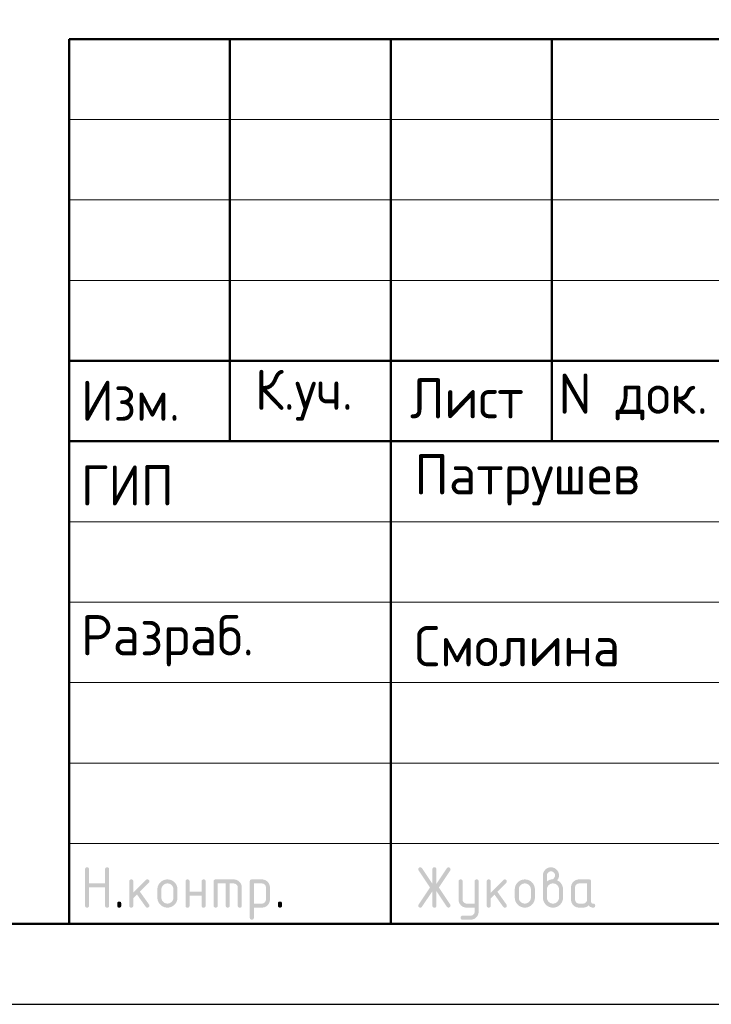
# Model space of a CAD drawing. Header units: millimetres. Extents: x 0 to 21000, y -5 to 14850.
# Tile 2 of 18: x 11346 to 13496, y 0 to 3060. Entities that reach past the tile are written whole.
import ezdxf

# ---------------------------------------------------------------- set-up
doc = ezdxf.new("R2010")
doc.units = ezdxf.units.MM
doc.layers.add('Standard', color=7, linetype='Continuous', lineweight=25)
doc.styles.add('ISOCPEUR', font='txt')

msp = doc.modelspace()

# ---------------------------------------------------------------- hatches: boundary and pattern name
at = {"layer": 'Standard', "linetype": 'Continuous', "lineweight": 25, "transparency": 33554687}
for points in [[(11549.5, 306.9), (11549.5, 419.4), (11549.5, 420.2), (11549.6, 420.9), (11549.7, 421.5), (11549.9, 422.1), (11550.1, 422.7), (11550.4, 423.2), (11550.7, 423.7), (11551.1, 424.1), (11551.5, 424.5), (11552, 424.8), (11552.5, 425.1), (11553.1, 425.3), (11553.6, 425.4), (11554.3, 425.5), (11555, 425.6), (11555.8, 425.6), (11556.6, 425.6), (11557.3, 425.5), (11558, 425.4), (11558.5, 425.3), (11559.1, 425.1), (11559.6, 424.8), (11560.1, 424.5), (11560.5, 424.1), (11560.9, 423.7), (11561.2, 423.2), (11561.5, 422.7), (11561.7, 422.1), (11561.9, 421.5), (11562, 420.9), (11562.1, 420.2), (11562.1, 419.4), (11562.1, 375.7), (11611.9, 375.7), (11611.9, 419.4), (11611.9, 420.2), (11612, 420.9), (11612.1, 421.5), (11612.3, 422.1), (11612.5, 422.7), (11612.8, 423.2), (11613.1, 423.7), (11613.5, 424.1), (11613.9, 424.5), (11614.4, 424.8), (11614.9, 425.1), (11615.4, 425.3), (11616, 425.4), (11616.7, 425.5), (11617.4, 425.6), (11618.2, 425.6), (11619, 425.6), (11619.7, 425.5), (11620.3, 425.4), (11620.9, 425.3), (11621.5, 425.1), (11622, 424.8), (11622.5, 424.5), (11622.9, 424.1), (11623.3, 423.7), (11623.6, 423.2), (11623.9, 422.7), (11624.1, 422.1), (11624.3, 421.5), (11624.3, 420.9), (11624.4, 420.2), (11624.4, 419.4), (11624.4, 306.9), (11624.4, 306.1), (11624.3, 305.4), (11624.3, 304.7), (11624.1, 304.2), (11623.9, 303.6), (11623.6, 303.1), (11623.3, 302.6), (11622.9, 302.2), (11622.5, 301.8), (11622, 301.5), (11621.5, 301.2), (11620.9, 301), (11620.3, 300.8), (11619.7, 300.7), (11619, 300.6), (11618.2, 300.6), (11617.4, 300.6), (11616.7, 300.7), (11616, 300.8), (11615.4, 301), (11614.9, 301.2), (11614.4, 301.5), (11613.9, 301.8), (11613.5, 302.2), (11613.1, 302.6), (11612.8, 303.1), (11612.5, 303.6), (11612.3, 304.2), (11612.1, 304.7), (11612, 305.4), (11611.9, 306.1), (11611.9, 306.9), (11611.9, 363.1), (11562.1, 363.1), (11562.1, 306.9), (11562.1, 306.1), (11562, 305.4), (11561.9, 304.7), (11561.7, 304.2), (11561.5, 303.6), (11561.2, 303.1), (11560.9, 302.6), (11560.5, 302.2), (11560.1, 301.8), (11559.6, 301.5), (11559.1, 301.2), (11558.5, 301), (11558, 300.8), (11557.3, 300.7), (11556.6, 300.6), (11555.8, 300.6), (11555, 300.6), (11554.3, 300.7), (11553.6, 300.8), (11553.1, 301), (11552.5, 301.2), (11552, 301.5), (11551.5, 301.8), (11551.1, 302.2), (11550.7, 302.6), (11550.4, 303.1), (11550.1, 303.6), (11549.9, 304.2), (11549.7, 304.7), (11549.6, 305.4), (11549.5, 306.1)], [(12629.3, 351.8), (12597, 303.4), (12596.5, 302.7), (12596, 302.2), (12595.4, 301.7), (12594.8, 301.3), (12594.1, 301), (12593.3, 300.8), (12592.6, 300.6), (12591.7, 300.6), (12590.9, 300.6), (12590.2, 300.7), (12589.6, 300.8), (12589, 301.1), (12588.4, 301.3), (12587.9, 301.6), (12587.5, 301.9), (12587.1, 302.3), (12586.7, 302.7), (12586.4, 303.2), (12586.1, 303.7), (12585.9, 304.3), (12585.7, 304.9), (12585.6, 305.6), (12585.5, 306.4), (12585.5, 307.2), (12585.5, 308), (12585.8, 308.8), (12586.1, 309.6), (12586.6, 310.4), (12621.7, 363.1), (12586.6, 415.8), (12586.1, 416.6), (12585.8, 417.4), (12585.5, 418.3), (12585.5, 419.1), (12585.5, 419.9), (12585.6, 420.6), (12585.7, 421.4), (12585.9, 422), (12586.1, 422.6), (12586.4, 423.1), (12586.7, 423.6), (12587.1, 424), (12587.5, 424.4), (12588, 424.7), (12588.5, 425), (12589, 425.2), (12589.6, 425.4), (12590.3, 425.5), (12591, 425.6), (12591.8, 425.6), (12592.6, 425.6), (12593.3, 425.5), (12594.1, 425.3), (12594.7, 424.9), (12595.4, 424.6), (12596, 424), (12596.5, 423.5), (12597, 422.8), (12629.3, 374.5), (12629.3, 419.4), (12629.3, 420.2), (12629.4, 420.9), (12629.5, 421.5), (12629.7, 422.1), (12629.9, 422.7), (12630.2, 423.2), (12630.4, 423.7), (12630.8, 424.1), (12631.2, 424.5), (12631.7, 424.8), (12632.2, 425.1), (12632.8, 425.3), (12633.4, 425.4), (12634.1, 425.5), (12634.7, 425.6), (12635.5, 425.6), (12636.3, 425.6), (12637, 425.5), (12637.7, 425.4), (12638.3, 425.3), (12638.9, 425.1), (12639.3, 424.8), (12639.8, 424.5), (12640.2, 424.1), (12640.6, 423.7), (12640.9, 423.2), (12641.2, 422.7), (12641.4, 422.1), (12641.6, 421.5), (12641.7, 420.9), (12641.8, 420.2), (12641.8, 419.4), (12641.8, 374.5), (12674.1, 422.8), (12674.5, 423.5), (12675.1, 424), (12675.7, 424.6), (12676.3, 424.9), (12677, 425.3), (12677.8, 425.5), (12678.5, 425.6), (12679.4, 425.6), (12680, 425.6), (12680.6, 425.5), (12681.2, 425.4), (12681.7, 425.2), (12682.3, 424.9), (12682.8, 424.6), (12683.3, 424.2), (12683.7, 423.7), (12684.2, 423.3), (12684.5, 422.8), (12684.9, 422.3), (12685.1, 421.7), (12685.3, 421.1), (12685.4, 420.5), (12685.5, 419.9), (12685.5, 419.3), (12685.5, 418.4), (12685.3, 417.5), (12685, 416.6), (12684.5, 415.8), (12649.4, 363.1), (12684.5, 310.4), (12685, 309.6), (12685.3, 308.7), (12685.5, 307.9), (12685.5, 307), (12685.5, 306.3), (12685.4, 305.7), (12685.3, 305.2), (12685.1, 304.6), (12684.9, 304), (12684.5, 303.5), (12684.2, 303), (12683.8, 302.5), (12683.3, 302.1), (12682.8, 301.7), (12682.4, 301.4), (12681.8, 301.1), (12681.3, 300.9), (12680.7, 300.8), (12680.1, 300.6), (12679.5, 300.6), (12678.6, 300.6), (12677.8, 300.8), (12677, 301), (12676.3, 301.3), (12675.6, 301.7), (12675.1, 302.2), (12674.5, 302.7), (12674.1, 303.4), (12641.8, 351.8), (12641.8, 306.9), (12641.8, 306.1), (12641.7, 305.4), (12641.6, 304.7), (12641.4, 304.2), (12641.2, 303.6), (12640.9, 303.1), (12640.6, 302.6), (12640.2, 302.2), (12639.8, 301.8), (12639.3, 301.5), (12638.9, 301.2), (12638.3, 301), (12637.7, 300.8), (12637, 300.7), (12636.3, 300.6), (12635.5, 300.6), (12634.7, 300.6), (12634.1, 300.7), (12633.4, 300.8), (12632.8, 301), (12632.2, 301.2), (12631.7, 301.5), (12631.2, 301.8), (12630.8, 302.2), (12630.4, 302.6), (12630.2, 303.1), (12629.9, 303.6), (12629.7, 304.2), (12629.5, 304.7), (12629.4, 305.4), (12629.3, 306.1), (12629.3, 306.9)], [(11699.5, 347), (11738.8, 386.3), (11739.2, 386.7), (11739.7, 387.1), (11740.2, 387.4), (11740.8, 387.6), (11741.3, 387.9), (11741.9, 388), (11742.5, 388.1), (11743.2, 388.1), (11744, 388.1), (11744.7, 388), (11745.4, 387.9), (11745.9, 387.7), (11746.5, 387.5), (11747, 387.2), (11747.5, 386.9), (11747.9, 386.5), (11748.3, 386.1), (11748.6, 385.6), (11748.9, 385.1), (11749.1, 384.6), (11749.3, 384), (11749.4, 383.3), (11749.5, 382.6), (11749.5, 381.8), (11749.5, 381.2), (11749.3, 380.6), (11749.2, 380.1), (11749, 379.5), (11748.7, 379), (11748.4, 378.5), (11748, 378), (11747.6, 377.5), (11720.1, 350), (11748.2, 310.5), (11748.8, 309.6), (11749.1, 308.7), (11749.5, 307.8), (11749.5, 306.8), (11749.5, 306), (11749.4, 305.4), (11749.3, 304.7), (11749.1, 304.1), (11748.9, 303.5), (11748.6, 303), (11748.3, 302.6), (11747.9, 302.2), (11747.5, 301.8), (11747, 301.5), (11746.5, 301.2), (11745.9, 301), (11745.4, 300.8), (11744.7, 300.7), (11744, 300.6), (11743.2, 300.6), (11742.4, 300.6), (11741.6, 300.8), (11740.9, 301), (11740.2, 301.3), (11739.6, 301.6), (11739, 302.1), (11738.5, 302.6), (11738, 303.3), (11711.1, 341.1), (11699.5, 329.4), (11699.5, 306.9), (11699.5, 306.1), (11699.4, 305.4), (11699.3, 304.7), (11699.1, 304.2), (11698.9, 303.6), (11698.6, 303.1), (11698.3, 302.6), (11697.9, 302.2), (11697.5, 301.8), (11697, 301.5), (11696.5, 301.2), (11696, 301), (11695.4, 300.8), (11694.7, 300.7), (11694, 300.6), (11693.2, 300.6), (11692.4, 300.6), (11691.7, 300.7), (11691.1, 300.8), (11690.5, 301), (11689.9, 301.2), (11689.4, 301.5), (11688.9, 301.8), (11688.5, 302.2), (11688.1, 302.6), (11687.8, 303.1), (11687.5, 303.6), (11687.3, 304.2), (11687.1, 304.7), (11687, 305.4), (11687, 306.1), (11687, 306.9), (11687, 381.8), (11687, 382.6), (11687, 383.3), (11687.1, 384), (11687.3, 384.6), (11687.5, 385.1), (11687.8, 385.6), (11688.1, 386.1), (11688.5, 386.5), (11688.9, 386.9), (11689.4, 387.2), (11689.9, 387.5), (11690.5, 387.7), (11691.1, 387.9), (11691.7, 388), (11692.4, 388.1), (11693.2, 388.1), (11694, 388.1), (11694.7, 388), (11695.4, 387.9), (11696, 387.7), (11696.5, 387.5), (11697, 387.2), (11697.5, 386.9), (11697.9, 386.5), (11698.3, 386.1), (11698.6, 385.6), (11698.9, 385.1), (11699.1, 384.6), (11699.3, 384), (11699.4, 383.3), (11699.5, 382.6), (11699.5, 381.8)], [(11874.3, 338.1), (11874.3, 306.9), (11874.3, 306.1), (11874.2, 305.4), (11874.1, 304.7), (11873.9, 304.2), (11873.7, 303.6), (11873.5, 303.1), (11873.2, 302.6), (11872.8, 302.2), (11872.4, 301.8), (11871.9, 301.5), (11871.4, 301.2), (11870.8, 301), (11870.2, 300.8), (11869.5, 300.7), (11868.9, 300.6), (11868.1, 300.6), (11867.3, 300.6), (11866.6, 300.7), (11865.9, 300.8), (11865.3, 301), (11864.7, 301.2), (11864.3, 301.5), (11863.8, 301.8), (11863.4, 302.2), (11863, 302.6), (11862.7, 303.1), (11862.4, 303.6), (11862.2, 304.2), (11862, 304.7), (11861.9, 305.4), (11861.8, 306.1), (11861.8, 306.9), (11861.8, 381.8), (11861.8, 382.6), (11861.9, 383.3), (11862, 384), (11862.2, 384.6), (11862.4, 385.1), (11862.7, 385.6), (11863, 386.1), (11863.4, 386.5), (11863.8, 386.9), (11864.3, 387.2), (11864.7, 387.5), (11865.3, 387.7), (11865.9, 387.9), (11866.6, 388), (11867.3, 388.1), (11868.1, 388.1), (11868.9, 388.1), (11869.5, 388), (11870.2, 387.9), (11870.8, 387.7), (11871.4, 387.5), (11871.9, 387.2), (11872.4, 386.9), (11872.8, 386.5), (11873.2, 386.1), (11873.5, 385.6), (11873.7, 385.2), (11873.9, 384.6), (11874.1, 384), (11874.2, 383.3), (11874.3, 382.6), (11874.3, 381.8), (11874.3, 350.6), (11911.7, 350.6), (11911.7, 381.8), (11911.7, 382.6), (11911.8, 383.3), (11911.9, 384), (11912.1, 384.6), (11912.3, 385.2), (11912.6, 385.6), (11912.8, 386.1), (11913.2, 386.5), (11913.6, 386.9), (11914.1, 387.2), (11914.6, 387.5), (11915.2, 387.7), (11915.8, 387.9), (11916.5, 388), (11917.1, 388.1), (11917.9, 388.1), (11918.7, 388.1), (11919.4, 388), (11920.1, 387.9), (11920.7, 387.7), (11921.3, 387.5), (11921.7, 387.2), (11922.2, 386.9), (11922.6, 386.5), (11923, 386.1), (11923.3, 385.6), (11923.6, 385.1), (11923.8, 384.6), (11924, 384), (11924.1, 383.3), (11924.2, 382.6), (11924.2, 381.8), (11924.2, 306.9), (11924.2, 306.1), (11924.1, 305.4), (11924, 304.7), (11923.8, 304.2), (11923.6, 303.6), (11923.3, 303.1), (11923, 302.6), (11922.6, 302.2), (11922.2, 301.8), (11921.7, 301.5), (11921.3, 301.2), (11920.7, 301), (11920.1, 300.8), (11919.4, 300.7), (11918.7, 300.6), (11917.9, 300.6), (11917.1, 300.6), (11916.5, 300.7), (11915.8, 300.8), (11915.2, 301), (11914.6, 301.2), (11914.1, 301.5), (11913.6, 301.8), (11913.2, 302.2), (11912.8, 302.6), (11912.6, 303.1), (11912.3, 303.6), (11912.1, 304.2), (11911.9, 304.7), (11911.8, 305.4), (11911.7, 306.1), (11911.7, 306.9), (11911.7, 338.1)], [(11955.5, 388.1), (12011.7, 388.1), (12013, 388.1), (12014.2, 388), (12015.5, 387.8), (12016.7, 387.6), (12017.9, 387.4), (12019.1, 387.1), (12020.2, 386.7), (12021.3, 386.3), (12022.4, 385.8), (12023.5, 385.2), (12024.5, 384.7), (12025.5, 384), (12026.6, 383.3), (12027.5, 382.5), (12028.5, 381.7), (12029.4, 380.8), (12030.3, 379.9), (12031.1, 378.9), (12031.9, 378), (12032.6, 376.9), (12033.3, 375.9), (12033.8, 374.9), (12034.4, 373.8), (12034.8, 372.7), (12035.3, 371.6), (12035.6, 370.5), (12036, 369.3), (12036.2, 368.1), (12036.4, 366.9), (12036.6, 365.6), (12036.7, 364.4), (12036.7, 363.1), (12036.7, 306.9), (12036.7, 306.1), (12036.6, 305.4), (12036.5, 304.7), (12036.3, 304.2), (12036.1, 303.6), (12035.8, 303.1), (12035.5, 302.6), (12035.1, 302.2), (12034.7, 301.8), (12034.2, 301.5), (12033.7, 301.2), (12033.1, 301), (12032.6, 300.8), (12031.9, 300.7), (12031.2, 300.6), (12030.4, 300.6), (12029.6, 300.6), (12028.9, 300.7), (12028.3, 300.8), (12027.7, 301), (12027.1, 301.2), (12026.6, 301.5), (12026.1, 301.8), (12025.7, 302.2), (12025.3, 302.6), (12025, 303.1), (12024.7, 303.6), (12024.5, 304.2), (12024.3, 304.7), (12024.2, 305.4), (12024.1, 306.1), (12024.1, 306.9), (12024.1, 363.1), (12024.1, 364.4), (12023.9, 365.6), (12023.7, 366.8), (12023.2, 367.9), (12022.8, 369), (12022.1, 370.1), (12021.5, 371.1), (12020.6, 372), (12019.7, 372.9), (12018.7, 373.5), (12017.7, 374.2), (12016.5, 374.7), (12015.4, 375.1), (12014.2, 375.3), (12013, 375.5), (12011.7, 375.5), (11999.2, 375.5), (11999.2, 306.9), (11999.2, 306.1), (11999.1, 305.4), (11999, 304.7), (11998.8, 304.2), (11998.6, 303.6), (11998.3, 303.1), (11998, 302.6), (11997.7, 302.2), (11997.3, 301.8), (11996.8, 301.5), (11996.3, 301.2), (11995.7, 301), (11995.1, 300.8), (11994.4, 300.7), (11993.7, 300.6), (11993, 300.6), (11992.2, 300.6), (11991.5, 300.7), (11990.8, 300.8), (11990.2, 301), (11989.6, 301.2), (11989.1, 301.5), (11988.7, 301.8), (11988.3, 302.2), (11987.9, 302.6), (11987.6, 303.1), (11987.3, 303.6), (11987.1, 304.2), (11986.9, 304.7), (11986.8, 305.4), (11986.7, 306.1), (11986.7, 306.9), (11986.7, 375.5), (11961.8, 375.5), (11961.8, 306.9), (11961.8, 306.1), (11961.7, 305.4), (11961.6, 304.7), (11961.4, 304.2), (11961.2, 303.6), (11960.9, 303.1), (11960.6, 302.6), (11960.2, 302.2), (11959.8, 301.8), (11959.3, 301.5), (11958.8, 301.2), (11958.2, 301), (11957.7, 300.8), (11957, 300.7), (11956.3, 300.6), (11955.5, 300.6), (11954.7, 300.6), (11954, 300.7), (11953.4, 300.8), (11952.8, 301), (11952.2, 301.2), (11951.7, 301.5), (11951.2, 301.8), (11950.8, 302.2), (11950.4, 302.6), (11950.1, 303.1), (11949.8, 303.6), (11949.6, 304.2), (11949.4, 304.7), (11949.3, 305.4), (11949.2, 306.1), (11949.2, 306.9), (11949.2, 381.8), (11949.2, 382.6), (11949.3, 383.3), (11949.4, 384), (11949.6, 384.6), (11949.8, 385.1), (11950.1, 385.6), (11950.4, 386.1), (11950.8, 386.5), (11951.2, 386.9), (11951.7, 387.2), (11952.2, 387.5), (11952.8, 387.7), (11953.3, 387.9), (11954, 388), (11954.7, 388.1)], [(12760.4, 288), (12760.4, 300.6), (12735.5, 300.6), (12734.2, 300.6), (12732.9, 300.8), (12731.7, 300.9), (12730.4, 301.1), (12729.2, 301.3), (12728.1, 301.7), (12726.9, 302), (12725.8, 302.5), (12724.7, 302.9), (12723.7, 303.5), (12722.6, 304.1), (12721.6, 304.7), (12720.6, 305.4), (12719.6, 306.2), (12718.7, 307), (12717.8, 307.9), (12716.9, 308.8), (12716.1, 309.8), (12715.3, 310.8), (12714.6, 311.8), (12713.9, 312.8), (12713.4, 313.8), (12712.8, 314.9), (12712.4, 316), (12711.9, 317.1), (12711.6, 318.3), (12711.2, 319.4), (12711, 320.6), (12710.8, 321.8), (12710.7, 323.1), (12710.6, 324.3), (12710.6, 325.6), (12710.6, 381.8), (12710.6, 382.6), (12710.7, 383.3), (12710.7, 384), (12710.9, 384.6), (12711.1, 385.1), (12711.4, 385.6), (12711.7, 386.1), (12712.1, 386.5), (12712.5, 386.9), (12713, 387.2), (12713.5, 387.5), (12714.1, 387.7), (12714.7, 387.9), (12715.3, 388), (12716, 388.1), (12716.8, 388.1), (12717.6, 388.1), (12718.3, 388), (12719, 387.9), (12719.6, 387.7), (12720.1, 387.5), (12720.6, 387.2), (12721.1, 386.9), (12721.5, 386.5), (12721.9, 386.1), (12722.2, 385.6), (12722.5, 385.2), (12722.7, 384.6), (12722.9, 384), (12723, 383.3), (12723.1, 382.6), (12723.1, 381.8), (12723.1, 325.7), (12723.1, 324.4), (12723.3, 323.2), (12723.5, 322), (12724, 320.9), (12724.5, 319.8), (12725.1, 318.8), (12725.8, 317.8), (12726.8, 316.9), (12727.7, 315.9), (12728.7, 315.2), (12729.7, 314.5), (12730.8, 314.1), (12731.9, 313.6), (12733.1, 313.4), (12734.2, 313.2), (12735.5, 313.2), (12760.4, 313.2), (12760.4, 381.8), (12760.4, 382.6), (12760.5, 383.3), (12760.6, 384), (12760.8, 384.6), (12761, 385.2), (12761.3, 385.6), (12761.6, 386.1), (12762, 386.5), (12762.4, 386.9), (12762.9, 387.2), (12763.4, 387.5), (12763.9, 387.7), (12764.5, 387.9), (12765.2, 388), (12765.9, 388.1), (12766.7, 388.1), (12767.5, 388.1), (12768.1, 388), (12768.8, 387.9), (12769.4, 387.7), (12770, 387.5), (12770.5, 387.2), (12771, 386.9), (12771.4, 386.5), (12771.8, 386.1), (12772.1, 385.6), (12772.4, 385.1), (12772.5, 384.6), (12772.7, 384), (12772.8, 383.3), (12772.9, 382.6), (12772.9, 381.8), (12772.9, 288.2), (12772.9, 286.9), (12772.8, 285.6), (12772.7, 284.4), (12772.5, 283.2), (12772.3, 282), (12771.9, 280.8), (12771.6, 279.6), (12771.2, 278.5), (12770.7, 277.4), (12770.2, 276.4), (12769.6, 275.3), (12768.9, 274.3), (12768.3, 273.3), (12767.5, 272.3), (12766.7, 271.4), (12765.8, 270.5), (12764.9, 269.6), (12764, 268.8), (12763, 268), (12762, 267.3), (12761, 266.6), (12760, 266), (12759, 265.5), (12757.9, 265), (12756.8, 264.6), (12755.6, 264.2), (12754.5, 263.9), (12753.3, 263.6), (12752.1, 263.4), (12750.8, 263.3), (12749.6, 263.2), (12748.3, 263.2), (12723.1, 263.2), (12722.3, 263.2), (12721.6, 263.3), (12720.9, 263.4), (12720.3, 263.6), (12719.8, 263.8), (12719.3, 264.1), (12718.8, 264.4), (12718.4, 264.8), (12718, 265.1), (12717.7, 265.6), (12717.4, 266.1), (12717.2, 266.7), (12717, 267.3), (12716.9, 268), (12716.8, 268.7), (12716.8, 269.5), (12716.8, 270.1), (12716.9, 270.7), (12717.1, 271.2), (12717.3, 271.8), (12717.5, 272.3), (12717.9, 272.8), (12718.2, 273.3), (12718.7, 273.8), (12719.2, 274.3), (12719.7, 274.6), (12720.2, 275), (12720.8, 275.2), (12721.3, 275.5), (12721.9, 275.6), (12722.5, 275.7), (12723.1, 275.7), (12748, 275.7), (12749.3, 275.7), (12750.5, 275.9), (12751.7, 276.1), (12752.8, 276.6), (12753.9, 277), (12754.9, 277.7), (12755.9, 278.3), (12756.8, 279.2), (12757.7, 280.1), (12758.4, 281.1), (12759.1, 282), (12759.5, 283.2), (12760, 284.2), (12760.2, 285.5), (12760.4, 286.7)], [(12810.5, 347), (12849.8, 386.3), (12850.2, 386.7), (12850.7, 387.1), (12851.2, 387.4), (12851.8, 387.6), (12852.4, 387.9), (12853, 388), (12853.6, 388.1), (12854.2, 388.1), (12855, 388.1), (12855.7, 388), (12856.4, 387.9), (12857, 387.7), (12857.6, 387.5), (12858.1, 387.2), (12858.5, 386.9), (12858.9, 386.5), (12859.3, 386.1), (12859.6, 385.6), (12859.9, 385.1), (12860.1, 384.6), (12860.3, 384), (12860.4, 383.3), (12860.5, 382.6), (12860.5, 381.8), (12860.5, 381.2), (12860.4, 380.6), (12860.3, 380.1), (12860, 379.5), (12859.8, 379), (12859.4, 378.5), (12859.1, 378), (12858.6, 377.5), (12831.1, 350), (12859.3, 310.5), (12859.9, 309.6), (12860.2, 308.7), (12860.5, 307.8), (12860.5, 306.8), (12860.5, 306), (12860.4, 305.4), (12860.3, 304.7), (12860.1, 304.1), (12859.9, 303.5), (12859.6, 303), (12859.3, 302.6), (12858.9, 302.2), (12858.5, 301.8), (12858.1, 301.5), (12857.6, 301.2), (12857, 301), (12856.4, 300.8), (12855.7, 300.7), (12855, 300.6), (12854.2, 300.6), (12853.4, 300.6), (12852.7, 300.8), (12851.9, 301), (12851.3, 301.3), (12850.6, 301.6), (12850.1, 302.1), (12849.5, 302.6), (12849, 303.3), (12822.2, 341.1), (12810.5, 329.4), (12810.5, 306.9), (12810.5, 306.1), (12810.4, 305.4), (12810.3, 304.7), (12810.1, 304.2), (12809.9, 303.6), (12809.6, 303.1), (12809.3, 302.6), (12808.9, 302.2), (12808.6, 301.8), (12808.1, 301.5), (12807.6, 301.2), (12807, 301), (12806.4, 300.8), (12805.7, 300.7), (12805, 300.6), (12804.2, 300.6), (12803.5, 300.6), (12802.8, 300.7), (12802.1, 300.8), (12801.5, 301), (12800.9, 301.2), (12800.4, 301.5), (12799.9, 301.8), (12799.5, 302.2), (12799.2, 302.6), (12798.9, 303.1), (12798.6, 303.6), (12798.4, 304.2), (12798.2, 304.7), (12798.1, 305.4), (12798, 306.1), (12798, 306.9), (12798, 381.8), (12798, 382.6), (12798.1, 383.3), (12798.2, 384), (12798.4, 384.6), (12798.6, 385.1), (12798.9, 385.6), (12799.2, 386.1), (12799.5, 386.5), (12799.9, 386.9), (12800.4, 387.2), (12800.9, 387.5), (12801.5, 387.7), (12802.1, 387.9), (12802.8, 388), (12803.5, 388.1), (12804.2, 388.1), (12805, 388.1), (12805.7, 388), (12806.4, 387.9), (12807, 387.7), (12807.6, 387.5), (12808.1, 387.2), (12808.6, 386.9), (12808.9, 386.5), (12809.3, 386.1), (12809.6, 385.6), (12809.9, 385.1), (12810.1, 384.6), (12810.3, 384), (12810.4, 383.3), (12810.5, 382.6), (12810.5, 381.8)], [(11649.5, 313.2), (11649.5, 313.9), (11649.6, 314.6), (11649.7, 315.3), (11649.9, 315.9), (11650.1, 316.5), (11650.4, 317), (11650.7, 317.5), (11651.1, 317.9), (11651.5, 318.3), (11651.9, 318.5), (11652.4, 318.8), (11653, 319), (11653.6, 319.2), (11654.3, 319.3), (11655, 319.4), (11655.8, 319.4), (11656.5, 319.4), (11657.2, 319.3), (11657.9, 319.2), (11658.5, 319), (11659.1, 318.8), (11659.6, 318.5), (11660.1, 318.3), (11660.4, 317.9), (11660.8, 317.5), (11661.1, 317), (11661.4, 316.5), (11661.6, 315.9), (11661.8, 315.3), (11661.9, 314.6), (11662, 313.9), (11662, 313.2), (11662, 306.9), (11662, 306.1), (11661.9, 305.4), (11661.8, 304.8), (11661.6, 304.2), (11661.4, 303.6), (11661.1, 303.1), (11660.8, 302.6), (11660.4, 302.2), (11660.1, 301.8), (11659.6, 301.5), (11659.1, 301.2), (11658.5, 301), (11657.9, 300.8), (11657.2, 300.7), (11656.5, 300.6), (11655.8, 300.6), (11655, 300.6), (11654.3, 300.7), (11653.6, 300.8), (11653, 301), (11652.4, 301.2), (11651.9, 301.5), (11651.5, 301.8), (11651.1, 302.2), (11650.7, 302.6), (11650.4, 303.1), (11650.1, 303.6), (11649.9, 304.2), (11649.7, 304.8), (11649.6, 305.4), (11649.5, 306.1), (11649.5, 306.9)], [(12149.1, 313.2), (12149.1, 313.9), (12149.2, 314.6), (12149.3, 315.3), (12149.5, 315.9), (12149.7, 316.5), (12150, 317), (12150.3, 317.5), (12150.7, 317.9), (12151.1, 318.3), (12151.6, 318.5), (12152.1, 318.8), (12152.7, 319), (12153.3, 319.2), (12153.9, 319.3), (12154.6, 319.4), (12155.4, 319.4), (12156.2, 319.4), (12156.9, 319.3), (12157.6, 319.2), (12158.2, 319), (12158.7, 318.8), (12159.2, 318.5), (12159.7, 318.3), (12160.1, 317.9), (12160.5, 317.5), (12160.8, 317), (12161.1, 316.5), (12161.3, 315.9), (12161.5, 315.3), (12161.6, 314.6), (12161.7, 313.9), (12161.7, 313.2), (12161.7, 306.9), (12161.7, 306.1), (12161.6, 305.4), (12161.5, 304.8), (12161.3, 304.2), (12161.1, 303.6), (12160.8, 303.1), (12160.5, 302.6), (12160.1, 302.2), (12159.7, 301.8), (12159.2, 301.5), (12158.7, 301.2), (12158.2, 301), (12157.6, 300.8), (12156.9, 300.7), (12156.2, 300.6), (12155.4, 300.6), (12154.6, 300.6), (12153.9, 300.7), (12153.3, 300.8), (12152.7, 301), (12152.1, 301.2), (12151.6, 301.5), (12151.1, 301.8), (12150.7, 302.2), (12150.3, 302.6), (12150, 303.1), (12149.7, 303.6), (12149.5, 304.2), (12149.3, 304.8), (12149.2, 305.4), (12149.1, 306.1), (12149.1, 306.9)]]:
    msp.add_hatch(color=7, dxfattribs=at).paths.add_polyline_path(points, flags=16)
h = msp.add_hatch(color=7, dxfattribs=at)
h.paths.add_polyline_path([(12985.4, 381.9), (12987.4, 383.4), (12989.3, 384.6), (12991.2, 385.8), (12993, 386.6), (12994.8, 387.3), (12996.6, 387.7), (12998.3, 388.1), (12999.9, 388.1), (13000.9, 388.1), (13001.9, 388.4), (13002.8, 388.7), (13003.7, 389.2), (13004.6, 389.7), (13005.5, 390.6), (13006.3, 391.4), (13007.1, 392.5), (13007.9, 393.5), (13008.6, 394.5), (13009.2, 395.5), (13009.6, 396.5), (13010, 397.6), (13010.2, 398.6), (13010.4, 399.6), (13010.4, 400.6), (13010.4, 401.9), (13010.1, 403.2), (13009.9, 404.4), (13009.5, 405.5), (13009, 406.6), (13008.3, 407.6), (13007.7, 408.6), (13006.8, 409.5), (13005.9, 410.4), (13004.9, 411.1), (13003.9, 411.8), (13002.7, 412.2), (13001.6, 412.7), (13000.4, 412.9), (12999.2, 413.1), (12997.9, 413.1), (12996.6, 413.1), (12995.4, 412.9), (12994.2, 412.7), (12993, 412.2), (12991.9, 411.7), (12990.9, 411.1), (12989.9, 410.4), (12989, 409.5), (12988.1, 408.6), (12987.4, 407.5), (12986.7, 406.5), (12986.3, 405.4), (12985.8, 404.3), (12985.6, 403.1), (12985.4, 401.9), (12985.4, 400.6)])
h.paths.add_polyline_path([(13016.5, 385.6), (13018.7, 384.7), (13020.6, 383.5), (13022.5, 382.4), (13024.2, 380.9), (13025.9, 379.5), (13027.4, 377.8), (13028.9, 376.1), (13030.2, 374.1), (13031.4, 372.2), (13032.4, 370.1), (13033.3, 368), (13034, 365.9), (13034.6, 363.7), (13034.9, 361.5), (13035.2, 359.2), (13035.2, 356.9), (13035.2, 331.9), (13035.2, 330.3), (13035.1, 328.7), (13034.9, 327.1), (13034.7, 325.6), (13034.4, 324.1), (13033.9, 322.7), (13033.5, 321.2), (13032.9, 319.8), (13032.4, 318.4), (13031.7, 317.1), (13031, 315.8), (13030.1, 314.5), (13029.2, 313.3), (13028.2, 312.1), (13027.2, 310.9), (13026.1, 309.7), (13025, 308.6), (13023.8, 307.6), (13022.6, 306.6), (13021.3, 305.8), (13020, 304.9), (13018.7, 304.2), (13017.4, 303.5), (13016, 302.9), (13014.6, 302.3), (13013.2, 301.9), (13011.8, 301.5), (13010.3, 301.2), (13008.8, 300.9), (13007.2, 300.8), (13005.7, 300.6), (13004, 300.6), (13002.4, 300.6), (13000.8, 300.8), (12999.3, 300.9), (12997.8, 301.2), (12996.3, 301.5), (12994.8, 301.9), (12993.4, 302.4), (12992, 302.9), (12990.6, 303.5), (12989.3, 304.2), (12988, 304.9), (12986.7, 305.8), (12985.4, 306.6), (12984.2, 307.6), (12983.1, 308.6), (12981.9, 309.8), (12980.8, 310.9), (12979.8, 312.1), (12978.8, 313.3), (12977.9, 314.6), (12977.1, 315.9), (12976.4, 317.2), (12975.7, 318.5), (12975.1, 319.9), (12974.5, 321.3), (12974.1, 322.7), (12973.7, 324.1), (12973.4, 325.6), (12973.1, 327.1), (12973, 328.7), (12972.8, 330.3), (12972.8, 331.9), (12972.8, 400.6), (12972.8, 402), (12973, 403.2), (12973.1, 404.5), (12973.3, 405.7), (12973.5, 406.9), (12973.9, 408.1), (12974.2, 409.2), (12974.7, 410.3), (12975.1, 411.4), (12975.7, 412.5), (12976.3, 413.6), (12976.9, 414.6), (12977.6, 415.6), (12978.4, 416.5), (12979.2, 417.5), (12980.1, 418.4), (12981, 419.3), (12982, 420.1), (12982.9, 420.9), (12983.9, 421.6), (12985, 422.3), (12986, 422.8), (12987.1, 423.4), (12988.2, 423.8), (12989.3, 424.3), (12990.4, 424.6), (12991.6, 425), (12992.8, 425.2), (12994, 425.4), (12995.2, 425.5), (12996.5, 425.6), (12997.8, 425.6), (12999.1, 425.6), (13000.3, 425.5), (13001.6, 425.4), (13002.8, 425.2), (13004, 425), (13005.2, 424.6), (13006.3, 424.3), (13007.4, 423.8), (13008.6, 423.4), (13009.6, 422.8), (13010.7, 422.2), (13011.7, 421.5), (13012.7, 420.9), (13013.6, 420.1), (13014.6, 419.3), (13015.5, 418.4), (13016.4, 417.4), (13017.2, 416.5), (13018, 415.5), (13018.6, 414.5), (13019.3, 413.5), (13019.9, 412.4), (13020.4, 411.4), (13020.9, 410.3), (13021.3, 409.2), (13021.7, 408), (13022, 406.9), (13022.3, 405.7), (13022.5, 404.5), (13022.6, 403.2), (13022.7, 401.9), (13022.7, 400.6), (13022.7, 398.3), (13022.3, 396.1), (13021.9, 394), (13021.2, 392.1), (13020.4, 390.3), (13019.2, 388.6), (13018.1, 387)], flags=16)
h.paths.add_polyline_path([(13022.7, 331.9), (13022.7, 356.9), (13022.7, 358.8), (13022.4, 360.6), (13022, 362.4), (13021.3, 364.1), (13020.7, 365.8), (13019.7, 367.3), (13018.6, 368.8), (13017.3, 370.2), (13015.9, 371.5), (13014.4, 372.6), (13012.9, 373.6), (13011.3, 374.3), (13009.6, 375), (13007.8, 375.3), (13006, 375.6), (13004, 375.6), (13002.1, 375.6), (13000.3, 375.3), (12998.5, 375), (12996.8, 374.3), (12995.2, 373.6), (12993.6, 372.6), (12992.1, 371.5), (12990.8, 370.2), (12989.4, 368.8), (12988.4, 367.3), (12987.4, 365.8), (12986.7, 364.1), (12986, 362.4), (12985.7, 360.6), (12985.4, 358.8), (12985.4, 356.9), (12985.4, 331.9), (12985.4, 329.9), (12985.7, 328.1), (12986, 326.3), (12986.7, 324.7), (12987.4, 323), (12988.4, 321.5), (12989.4, 320), (12990.8, 318.6), (12992.1, 317.2), (12993.6, 316.2), (12995.2, 315.2), (12996.8, 314.5), (12998.5, 313.8), (13000.3, 313.5), (13002.1, 313.2), (13004, 313.2), (13006, 313.2), (13007.8, 313.5), (13009.6, 313.9), (13011.3, 314.5), (13012.9, 315.2), (13014.4, 316.3), (13015.9, 317.3), (13017.3, 318.7), (13018.6, 320), (13019.7, 321.5), (13020.7, 323.1), (13021.3, 324.7), (13022, 326.4), (13022.4, 328.2), (13022.7, 330)])
h = msp.add_hatch(color=7, dxfattribs=at)
h.paths.add_polyline_path([(11774.4, 331.9), (11774.4, 356.8), (11774.4, 358.5), (11774.5, 360), (11774.7, 361.6), (11775, 363.1), (11775.2, 364.6), (11775.7, 366), (11776.1, 367.5), (11776.7, 368.9), (11777.2, 370.2), (11777.9, 371.6), (11778.7, 372.9), (11779.5, 374.1), (11780.4, 375.4), (11781.4, 376.6), (11782.4, 377.8), (11783.5, 378.9), (11784.6, 380.1), (11785.8, 381.1), (11787, 382.1), (11788.3, 382.9), (11789.6, 383.8), (11790.9, 384.5), (11792.2, 385.2), (11793.6, 385.8), (11795, 386.4), (11796.4, 386.8), (11797.8, 387.2), (11799.3, 387.5), (11800.8, 387.8), (11802.4, 387.9), (11804, 388.1), (11805.6, 388.1), (11807.2, 388.1), (11808.8, 387.9), (11810.4, 387.8), (11811.9, 387.5), (11813.4, 387.2), (11814.8, 386.8), (11816.3, 386.4), (11817.7, 385.8), (11819.1, 385.3), (11820.4, 384.5), (11821.7, 383.8), (11823, 383), (11824.2, 382.1), (11825.4, 381.2), (11826.6, 380.2), (11827.7, 379), (11828.9, 377.9), (11829.9, 376.7), (11830.8, 375.5), (11831.7, 374.3), (11832.5, 373), (11833.2, 371.7), (11833.9, 370.4), (11834.5, 369), (11835.1, 367.6), (11835.5, 366.1), (11835.9, 364.7), (11836.2, 363.2), (11836.5, 361.7), (11836.6, 360.1), (11836.8, 358.5), (11836.8, 356.8), (11836.8, 331.9), (11836.8, 330.2), (11836.6, 328.7), (11836.5, 327.1), (11836.2, 325.6), (11835.9, 324.1), (11835.5, 322.7), (11835.1, 321.2), (11834.5, 319.9), (11833.9, 318.5), (11833.2, 317.2), (11832.5, 315.8), (11831.6, 314.6), (11830.8, 313.3), (11829.8, 312.1), (11828.8, 310.9), (11827.6, 309.8), (11826.5, 308.6), (11825.3, 307.6), (11824.1, 306.6), (11822.8, 305.8), (11821.6, 304.9), (11820.3, 304.2), (11818.9, 303.5), (11817.6, 302.9), (11816.2, 302.4), (11814.7, 301.9), (11813.3, 301.5), (11811.8, 301.2), (11810.3, 300.9), (11808.7, 300.8), (11807.2, 300.6), (11805.6, 300.6), (11804, 300.6), (11802.4, 300.8), (11800.8, 300.9), (11799.3, 301.2), (11797.8, 301.5), (11796.4, 301.9), (11795, 302.4), (11793.6, 302.9), (11792.2, 303.5), (11790.9, 304.2), (11789.6, 304.9), (11788.3, 305.8), (11787, 306.6), (11785.8, 307.6), (11784.6, 308.6), (11783.5, 309.8), (11782.4, 310.9), (11781.4, 312.1), (11780.4, 313.3), (11779.5, 314.6), (11778.7, 315.8), (11777.9, 317.2), (11777.2, 318.5), (11776.7, 319.9), (11776.1, 321.2), (11775.7, 322.7), (11775.2, 324.1), (11775, 325.6), (11774.7, 327.1), (11774.5, 328.7), (11774.4, 330.2)], flags=16)
h.paths.add_polyline_path([(11824.2, 331.9), (11824.2, 356.9), (11824.2, 358.8), (11823.9, 360.6), (11823.6, 362.4), (11822.9, 364.1), (11822.2, 365.8), (11821.2, 367.3), (11820.1, 368.8), (11818.8, 370.2), (11817.4, 371.5), (11815.9, 372.6), (11814.4, 373.6), (11812.7, 374.3), (11811.1, 375), (11809.3, 375.3), (11807.5, 375.6), (11805.6, 375.6), (11803.6, 375.6), (11801.8, 375.3), (11800.1, 375), (11798.4, 374.3), (11796.8, 373.6), (11795.2, 372.6), (11793.7, 371.5), (11792.4, 370.2), (11791, 368.8), (11790, 367.3), (11789, 365.8), (11788.3, 364.1), (11787.6, 362.4), (11787.2, 360.6), (11786.9, 358.8), (11786.9, 356.9), (11786.9, 331.9), (11786.9, 329.9), (11787.2, 328.1), (11787.6, 326.3), (11788.3, 324.7), (11788.9, 323), (11790, 321.5), (11791, 320), (11792.3, 318.6), (11793.7, 317.2), (11795.2, 316.2), (11796.7, 315.2), (11798.3, 314.5), (11800, 313.8), (11801.8, 313.5), (11803.6, 313.2), (11805.6, 313.2), (11807.5, 313.2), (11809.3, 313.5), (11811.1, 313.9), (11812.7, 314.5), (11814.4, 315.2), (11815.9, 316.3), (11817.4, 317.3), (11818.8, 318.7), (11820.1, 320), (11821.2, 321.5), (11822.2, 323.1), (11822.9, 324.7), (11823.6, 326.4), (11823.9, 328.2), (11824.2, 330)])
h = msp.add_hatch(color=7, dxfattribs=at)
h.paths.add_polyline_path([(12061.7, 381.8), (12061.7, 382.6), (12061.8, 383.3), (12061.9, 384), (12062.1, 384.6), (12062.3, 385.1), (12062.6, 385.6), (12062.9, 386.1), (12063.3, 386.5), (12063.7, 386.9), (12064.2, 387.2), (12064.6, 387.5), (12065.2, 387.7), (12065.8, 387.9), (12066.5, 388), (12067.2, 388.1), (12068, 388.1), (12099.1, 388.1), (12100.5, 388.1), (12101.7, 388), (12103, 387.8), (12104.2, 387.6), (12105.4, 387.4), (12106.6, 387.1), (12107.7, 386.7), (12108.8, 386.3), (12109.9, 385.8), (12111, 385.2), (12112, 384.7), (12113, 384), (12114.1, 383.3), (12115, 382.5), (12116, 381.7), (12116.9, 380.8), (12117.8, 379.9), (12118.6, 379), (12119.4, 378), (12120, 377), (12120.7, 376), (12121.3, 374.9), (12121.8, 373.9), (12122.3, 372.8), (12122.7, 371.7), (12123.1, 370.5), (12123.4, 369.4), (12123.6, 368.1), (12123.9, 366.9), (12124, 365.7), (12124.1, 364.4), (12124.1, 363.1), (12124.1, 325.6), (12124.1, 324.3), (12124, 323.1), (12123.9, 321.8), (12123.6, 320.6), (12123.4, 319.4), (12123.1, 318.3), (12122.7, 317.1), (12122.3, 316), (12121.8, 314.9), (12121.3, 313.8), (12120.7, 312.8), (12120, 311.8), (12119.4, 310.8), (12118.6, 309.8), (12117.8, 308.8), (12116.9, 307.9), (12116, 307), (12115, 306.2), (12114.1, 305.4), (12113.1, 304.7), (12112.1, 304.1), (12111, 303.5), (12109.9, 302.9), (12108.8, 302.5), (12107.7, 302), (12106.6, 301.7), (12105.4, 301.3), (12104.2, 301.1), (12103, 300.9), (12101.7, 300.8), (12100.5, 300.6), (12099.2, 300.6), (12074.2, 300.6), (12074.2, 269.4), (12074.2, 268.7), (12074.1, 268), (12074, 267.3), (12073.8, 266.7), (12073.7, 266.1), (12073.4, 265.6), (12073.1, 265.1), (12072.7, 264.7), (12072.3, 264.4), (12071.8, 264.1), (12071.3, 263.8), (12070.7, 263.6), (12070.1, 263.4), (12069.4, 263.3), (12068.8, 263.2), (12068, 263.2), (12067.2, 263.2), (12066.5, 263.3), (12065.8, 263.4), (12065.2, 263.6), (12064.7, 263.8), (12064.2, 264.1), (12063.7, 264.4), (12063.3, 264.8), (12062.9, 265.1), (12062.6, 265.6), (12062.3, 266.1), (12062.1, 266.7), (12061.9, 267.3), (12061.8, 268), (12061.7, 268.7), (12061.7, 269.4)], flags=16)
h.paths.add_polyline_path([(12074.2, 375.5), (12074.2, 313.2), (12099.1, 313.2), (12100.4, 313.2), (12101.6, 313.4), (12102.8, 313.6), (12103.9, 314.1), (12105, 314.5), (12106, 315.2), (12107, 315.9), (12107.9, 316.8), (12108.9, 317.7), (12109.5, 318.7), (12110.2, 319.7), (12110.7, 320.8), (12111.1, 321.9), (12111.4, 323.1), (12111.6, 324.3), (12111.6, 325.6), (12111.6, 363.1), (12111.6, 364.4), (12111.4, 365.6), (12111.1, 366.8), (12110.7, 367.9), (12110.2, 369.1), (12109.6, 370.1), (12108.9, 371.1), (12108, 372), (12107.1, 372.9), (12106.1, 373.5), (12105.1, 374.2), (12104, 374.7), (12102.9, 375.1), (12101.7, 375.3), (12100.5, 375.5), (12099.1, 375.5)])
h = msp.add_hatch(color=7, dxfattribs=at)
h.paths.add_polyline_path([(12885.4, 331.9), (12885.4, 356.8), (12885.4, 358.5), (12885.6, 360), (12885.7, 361.6), (12886, 363.1), (12886.3, 364.6), (12886.7, 366), (12887.1, 367.5), (12887.7, 368.9), (12888.3, 370.2), (12889, 371.6), (12889.7, 372.9), (12890.5, 374.1), (12891.4, 375.4), (12892.4, 376.6), (12893.4, 377.8), (12894.5, 378.9), (12895.7, 380.1), (12896.9, 381.1), (12898.1, 382.1), (12899.3, 382.9), (12900.6, 383.8), (12901.9, 384.5), (12903.2, 385.2), (12904.6, 385.8), (12906, 386.4), (12907.4, 386.8), (12908.9, 387.2), (12910.4, 387.5), (12911.9, 387.8), (12913.4, 387.9), (12915, 388.1), (12916.6, 388.1), (12918.2, 388.1), (12919.8, 387.9), (12921.4, 387.8), (12922.9, 387.5), (12924.4, 387.2), (12925.9, 386.8), (12927.3, 386.4), (12928.7, 385.8), (12930.1, 385.3), (12931.4, 384.5), (12932.7, 383.8), (12934, 383), (12935.3, 382.1), (12936.5, 381.2), (12937.6, 380.2), (12938.8, 379), (12939.9, 377.9), (12940.9, 376.7), (12941.9, 375.5), (12942.7, 374.3), (12943.6, 373), (12944.3, 371.7), (12945, 370.4), (12945.5, 369), (12946.1, 367.6), (12946.5, 366.1), (12947, 364.7), (12947.2, 363.2), (12947.5, 361.7), (12947.7, 360.1), (12947.8, 358.5), (12947.8, 356.8), (12947.8, 331.9), (12947.8, 330.2), (12947.7, 328.7), (12947.5, 327.1), (12947.2, 325.6), (12946.9, 324.1), (12946.5, 322.7), (12946.1, 321.2), (12945.5, 319.9), (12944.9, 318.5), (12944.2, 317.2), (12943.5, 315.8), (12942.7, 314.6), (12941.8, 313.3), (12940.8, 312.1), (12939.8, 310.9), (12938.7, 309.8), (12937.5, 308.6), (12936.3, 307.6), (12935.1, 306.6), (12933.9, 305.8), (12932.6, 304.9), (12931.3, 304.2), (12930, 303.5), (12928.6, 302.9), (12927.2, 302.4), (12925.8, 301.9), (12924.3, 301.5), (12922.8, 301.2), (12921.3, 300.9), (12919.8, 300.8), (12918.2, 300.6), (12916.6, 300.6), (12915, 300.6), (12913.4, 300.8), (12911.9, 300.9), (12910.4, 301.2), (12908.9, 301.5), (12907.4, 301.9), (12906, 302.4), (12904.6, 302.9), (12903.2, 303.5), (12901.9, 304.2), (12900.6, 304.9), (12899.3, 305.8), (12898.1, 306.6), (12896.9, 307.6), (12895.7, 308.6), (12894.5, 309.8), (12893.4, 310.9), (12892.4, 312.1), (12891.4, 313.3), (12890.5, 314.6), (12889.7, 315.8), (12889, 317.2), (12888.3, 318.5), (12887.7, 319.9), (12887.1, 321.2), (12886.7, 322.7), (12886.3, 324.1), (12886, 325.6), (12885.7, 327.1), (12885.6, 328.7), (12885.4, 330.2)], flags=16)
h.paths.add_polyline_path([(12935.3, 331.9), (12935.3, 356.9), (12935.3, 358.8), (12934.9, 360.6), (12934.6, 362.4), (12933.9, 364.1), (12933.2, 365.8), (12932.2, 367.3), (12931.2, 368.8), (12929.8, 370.2), (12928.4, 371.5), (12926.9, 372.6), (12925.4, 373.6), (12923.8, 374.3), (12922.1, 375), (12920.3, 375.3), (12918.5, 375.6), (12916.6, 375.6), (12914.7, 375.6), (12912.9, 375.3), (12911.1, 375), (12909.4, 374.3), (12907.8, 373.6), (12906.3, 372.6), (12904.8, 371.5), (12903.4, 370.2), (12902, 368.8), (12901, 367.3), (12900, 365.8), (12899.3, 364.1), (12898.6, 362.4), (12898.3, 360.6), (12897.9, 358.8), (12897.9, 356.9), (12897.9, 331.9), (12897.9, 329.9), (12898.3, 328.1), (12898.6, 326.3), (12899.3, 324.7), (12900, 323), (12901, 321.5), (12902, 320), (12903.4, 318.6), (12904.7, 317.2), (12906.2, 316.2), (12907.7, 315.2), (12909.4, 314.5), (12911, 313.8), (12912.8, 313.5), (12914.7, 313.2), (12916.6, 313.2), (12918.5, 313.2), (12920.3, 313.5), (12922.1, 313.9), (12923.8, 314.5), (12925.4, 315.2), (12926.9, 316.3), (12928.4, 317.3), (12929.8, 318.7), (12931.2, 320), (12932.2, 321.5), (12933.2, 323.1), (12933.9, 324.7), (12934.6, 326.4), (12934.9, 328.2), (12935.3, 330)])
h = msp.add_hatch(color=7, dxfattribs=at)
h.paths.add_polyline_path([(13110.1, 375.5), (13085.2, 375.5), (13083.9, 375.5), (13082.7, 375.3), (13081.5, 375.1), (13080.4, 374.6), (13079.3, 374.2), (13078.3, 373.5), (13077.3, 372.8), (13076.4, 371.9), (13075.5, 371), (13074.8, 370), (13074.2, 369), (13073.7, 367.9), (13073.3, 366.8), (13073, 365.6), (13072.8, 364.4), (13072.8, 363.1), (13072.8, 325.6), (13072.8, 324.4), (13073, 323.2), (13073.3, 322), (13073.7, 320.9), (13074.2, 319.8), (13074.9, 318.8), (13075.6, 317.8), (13076.5, 316.9), (13077.4, 315.9), (13078.4, 315.2), (13079.4, 314.5), (13080.5, 314.1), (13081.6, 313.6), (13082.8, 313.4), (13084, 313.2), (13085.2, 313.2), (13097.7, 313.2), (13099, 313.2), (13100.2, 313.4), (13101.4, 313.6), (13102.5, 314.1), (13103.6, 314.5), (13104.6, 315.2), (13105.6, 315.9), (13106.5, 316.8), (13107.4, 317.7), (13108.1, 318.7), (13108.8, 319.7), (13109.2, 320.8), (13109.7, 321.9), (13109.9, 323.1), (13110.1, 324.3), (13110.1, 325.6)])
h.paths.add_polyline_path([(13135.2, 306.9), (13135.2, 306.1), (13135.1, 305.4), (13135, 304.7), (13134.8, 304.2), (13134.6, 303.6), (13134.3, 303.1), (13134, 302.6), (13133.6, 302.2), (13133.2, 301.8), (13132.7, 301.5), (13132.2, 301.2), (13131.6, 301), (13131.1, 300.8), (13130.4, 300.7), (13129.7, 300.6), (13128.9, 300.6), (13126.7, 300.6), (13124.7, 301.1), (13122.8, 301.5), (13121, 302.3), (13119.2, 303.1), (13117.6, 304.4), (13116, 305.6), (13114.6, 307.3), (13112.9, 305.6), (13111, 304.4), (13109.1, 303.1), (13106.9, 302.3), (13104.8, 301.5), (13102.5, 301.1), (13100.2, 300.6), (13097.7, 300.6), (13085.2, 300.6), (13083.9, 300.6), (13082.7, 300.8), (13081.4, 300.9), (13080.2, 301.1), (13079, 301.3), (13077.8, 301.7), (13076.7, 302), (13075.6, 302.5), (13074.4, 302.9), (13073.4, 303.5), (13072.3, 304), (13071.3, 304.7), (13070.3, 305.4), (13069.4, 306.2), (13068.4, 307), (13067.5, 307.9), (13066.6, 308.8), (13065.8, 309.7), (13065, 310.7), (13064.3, 311.7), (13063.7, 312.7), (13063.1, 313.8), (13062.5, 314.8), (13062.1, 315.9), (13061.6, 317), (13061.3, 318.2), (13061, 319.4), (13060.7, 320.6), (13060.5, 321.8), (13060.4, 323), (13060.3, 324.3), (13060.3, 325.6), (13060.3, 363.1), (13060.3, 364.4), (13060.4, 365.7), (13060.5, 366.9), (13060.7, 368.1), (13061, 369.4), (13061.3, 370.5), (13061.6, 371.7), (13062.1, 372.8), (13062.5, 373.9), (13063.1, 374.9), (13063.7, 376), (13064.3, 377), (13065, 378), (13065.8, 379), (13066.6, 379.9), (13067.5, 380.8), (13068.4, 381.7), (13069.4, 382.5), (13070.3, 383.3), (13071.3, 384), (13072.3, 384.7), (13073.4, 385.2), (13074.4, 385.8), (13075.6, 386.3), (13076.7, 386.7), (13077.8, 387.1), (13079, 387.4), (13080.2, 387.6), (13081.4, 387.8), (13082.7, 388), (13083.9, 388.1), (13085.2, 388.1), (13116.4, 388.1), (13117.2, 388.1), (13117.9, 388), (13118.6, 387.9), (13119.1, 387.7), (13119.7, 387.5), (13120.2, 387.2), (13120.7, 386.9), (13121.1, 386.5), (13121.5, 386.1), (13121.8, 385.6), (13122.1, 385.1), (13122.3, 384.6), (13122.5, 384), (13122.6, 383.3), (13122.7, 382.6), (13122.7, 381.8), (13122.7, 319.4), (13122.7, 318.6), (13122.8, 317.9), (13122.9, 317.2), (13123, 316.7), (13123.2, 316.1), (13123.5, 315.6), (13123.8, 315.1), (13124.2, 314.7), (13124.6, 314.3), (13125.1, 314), (13125.6, 313.7), (13126.2, 313.5), (13126.8, 313.3), (13127.4, 313.2), (13128.1, 313.1), (13128.9, 313.1), (13129.7, 313.1), (13130.4, 313), (13131.1, 312.9), (13131.6, 312.7), (13132.2, 312.5), (13132.7, 312.3), (13133.2, 312), (13133.6, 311.6), (13134, 311.2), (13134.3, 310.7), (13134.6, 310.2), (13134.8, 309.6), (13135, 309), (13135.1, 308.4), (13135.2, 307.7)], flags=16)

# ---------------------------------------------------------------- linework, layer by layer
at = {"layer": 'Standard', "color": 7, "linetype": 'Continuous', "lineweight": 50, "transparency": 33554687}
for p, q in [((11500, 250), (11500, 3000)), ((11500, 3000), (20750, 3000)), ((12000, 1750), (12000, 3000)), ((12500, 250), (12500, 3000)), ((13000, 1750), (13000, 3000)), ((11500, 2000), (14750, 2000)), ((11500, 2000), (14750, 2000)), ((11500, 1750), (14750, 1750)), ((11500, 1750), (14750, 1750))]:
    msp.add_line(p, q, dxfattribs=at)
at = {"layer": 'Standard', "color": 7, "linetype": 'Continuous', "lineweight": 13, "transparency": 33554687}
for p, q in [((11500, 2750), (14750, 2750)), ((11500, 2500), (14750, 2500)), ((11500, 2250), (14750, 2250)), ((11500, 1500), (14750, 1500)), ((11500, 1250), (14750, 1250)), ((11500, 1250), (14750, 1250)), ((11500, 1000), (14750, 1000)), ((11500, 1000), (14750, 1000)), ((11500, 750), (14750, 750)), ((11500, 500), (14750, 500))]:
    msp.add_line(p, q, dxfattribs=at)
at = {"layer": 'Standard', "color": 7, "linetype": 'Continuous', "lineweight": 25, "transparency": 33554687}
msp.add_line((11500, 250), (20750, 250), dxfattribs=at)
msp.add_line((11500, 250), (20750, 250), dxfattribs=at)
msp.add_line((11500, 250), (20750, 250), dxfattribs=at)
msp.add_lwpolyline([(0, 0), (21000, 0), (21000, 14850), (0, 14850), (0, 0)], close=True, dxfattribs=at)
at = {"layer": 'Standard', "color": 7, "linetype": 'Continuous', "lineweight": 50, "transparency": 33554687}
msp.add_lwpolyline([(1000, 14600), (20750, 14600), (20750, 250), (1000, 250), (1000, 14600)], close=True, dxfattribs=at)
at = {"layer": 'Standard', "color": 7, "linetype": 'Continuous', "lineweight": 25, "transparency": 33554687}
msp.add_lwpolyline([(20750, 3000), (11500, 3000), (11500, 250), (20750, 250), (20750, 3000)], dxfattribs=at)

# ---------------------------------------------------------------- texts
at = {"layer": 'Standard', "color": 7, "linetype": 'Continuous', "lineweight": 13, "transparency": 33554687, "insert": (11500, 4097.3), "char_height": 140, "width": 5413.45, "attachment_point": 1, "line_spacing_factor": 1.084337}
msp.add_mtext('\\A1;{\\fISOCPEUR|i0|b0;\\H139.999998;\\W1.000000;\\C7;1. Общие указания см. лист 1}\\P{\\fISOCPEUR|i0|b0;\\H139.999998;\\W1.000000;\\C7;2. Спецификацию элементов, Ведомость деталей см. лист 5}\\P{\\fISOCPEUR|i0|b0;\\H139.999998;\\W1.000000;\\C7;Ведомость расхода стали см. лист 1.1.}\\P{\\fISOCPEUR|i0|b0;\\H139.999998;\\W1.000000;\\C7;3. Сечения а-а...в-в см. лист 6}\\P', dxfattribs=at)
at = {"layer": 'Standard', "color": 7, "linetype": 'Continuous', "lineweight": 25, "transparency": 33554687, "char_height": 125, "attachment_point": 7, "style": 'ISOCPEUR'}
for s, insert, width in [('\\W0.93;Изм.', (11537, 1813.8), 376.448), ('\\W0.93;К.уч.', (12078, 1813.8), 408.006), ('\\W0.94;Лист', (12559.6, 1821.4), 433.463), ('\\W0.95;N док.', (13021.3, 1815.3), 534.063), ('\\W0.92;ГИП', (11537, 1550.6), 344.81), ('\\W0.97;Патрушев', (12573, 1550.6), 835.093), ('\\W0.96;Разраб.', (11537, 1050.6), 653.281), ('\\W0.96;Смолина', (12573, 1050.6), 697.161)]:
    msp.add_mtext(s, dxfattribs=dict(at, insert=insert, width=width))

doc.saveas('drawing.dxf')
